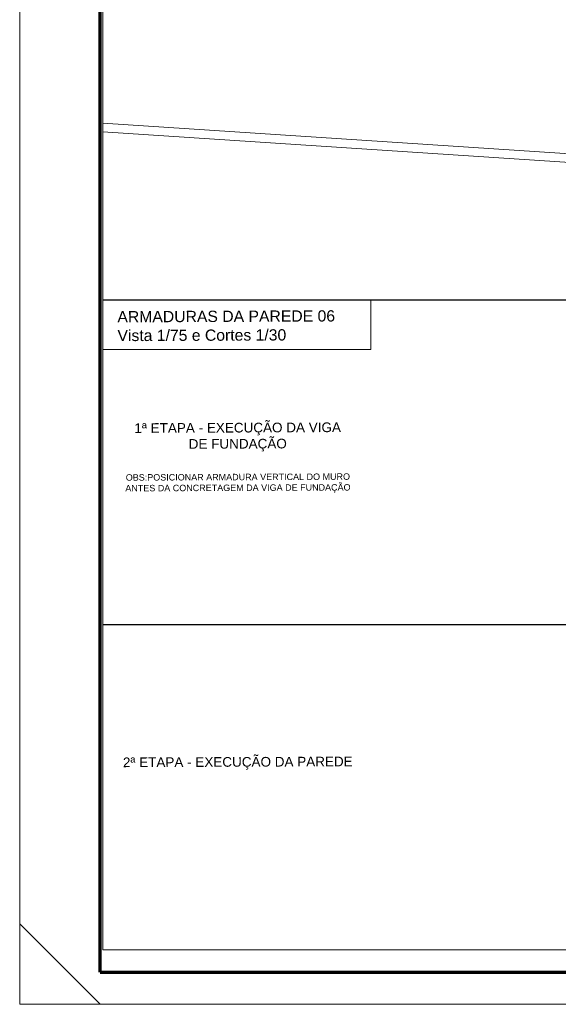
# Model space of a CAD drawing. Header units: millimetres. Extents: x 83 to 471, y -739 to 93.
# Tile 1 of 185: x 94 to 111, y -734 to -703. Entities that reach past the tile are written whole.
import ezdxf
from ezdxf.enums import TextEntityAlignment as Align

# ---------------------------------------------------------------- set-up
doc = ezdxf.new("R2010")
doc.units = ezdxf.units.MM
for name, color, linetype, lineweight in [('__MAGNUS.Margem', 7, 'Continuous', 70), ('__MAGNUS.Selo', 7, 'Continuous', 30), ('A-FLOR', 7, 'Continuous', 9), ('PECA_COMPLETA', 7, 'Continuous', 0)]:
    doc.layers.add(name, color=color, linetype=linetype, lineweight=lineweight)
doc.layers.add('PGCR_Arq_TEXTO', color=7, linetype='Continuous')
doc.styles.add('Arial', font='arial.ttf')
doc.styles.add('Arial Narrow', font='ARIALN.TTF')

# ---------------------------------------------------------------- blocks, each defined once
blk = doc.blocks.new('*U1867')
at = {"layer": '__MAGNUS.Margem', "lineweight": 9}
for p, q in [((-1005.92, -12.28), (-1005.92, 828.72)), ((-1005.92, 12.72), (-980.92, -12.28)), ((-1005.92, -12.28), (183.08, -12.28))]:
    blk.add_line(p, q, dxfattribs=at)
at = {"layer": '__MAGNUS.Margem', "linetype": 'Continuous'}
for q in [(-980.92, 818.72), (173.08, -2.28)]:
    blk.add_line((-980.92, -2.28), q, dxfattribs=at)
at = {"layer": '__MAGNUS.Selo', "style": 'Arial Narrow', "width": 1}
for tag, height, p in [('PROPRIETÁRIO', 3.4, (17.21, 48.91)), ('EDIFICAÇÃORESIDENCIAL', 3.4, (17.21, 40.61)), ('ESTRUTURAL', 3.4, (17.8, 20.69)), ('ANTEPROJETO', 2.43, (111.69, 13.5)), ('ARQ01/01', 5.5, (139.44, 9.5)), ('INDICADA', 2.43, (111.53, 8))]:
    blk.add_attdef(tag, text='', height=height, dxfattribs=at).set_placement(p, align=Align.MIDDLE_LEFT)
at = {"layer": '__MAGNUS.Selo', "lineweight": 30, "flags": 104}
for tag, p in [('ENDEREÇODAOBRA', (17.21, 33.54)), ('ENDEREÇODAOBRA', (17.21, 27.87)), ('TÍTULO', (17.21, 10.8))]:
    blk.add_attdef(tag, text='', height=3.4, dxfattribs=at).set_placement(p, align=Align.MIDDLE_LEFT)

msp = doc.modelspace()

# ---------------------------------------------------------------- linework, layer by layer
for p, q in [((96.62457, -711.85497), (194.51797, -711.85497)), ((194.51797, -721.95334), (96.62457, -721.95334))]:
    msp.add_line(p, q)
at = {"layer": 'A-FLOR'}
for p, q in [((119.14736, -707.848), (96.62457, -706.36686)), ((96.62457, -706.63412), (119.12987, -708.1141))]:
    msp.add_line(p, q, dxfattribs=at)
at = {"layer": 'PECA_COMPLETA'}
for points in [[(194.51797, -732.05172), (96.62457, -732.05172), (96.62457, -650.71154), (194.51797, -650.71154)], [(96.62457, -711.85497), (104.95328, -711.85497), (104.95328, -713.39695), (96.62457, -713.39695)]]:
    msp.add_lwpolyline(points, close=True, dxfattribs=at)

# ---------------------------------------------------------------- block references
at = {"layer": '__MAGNUS.Selo', "color": 7, "true_color": 0xffffff, "xscale": 0.0999999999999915, "yscale": 0.0999999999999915, "zscale": 0.0999999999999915}
msp.add_blockref('*U1867', (194.62889, -732.51854), dxfattribs=at)

# ---------------------------------------------------------------- texts
at = {"layer": 'PGCR_Arq_TEXTO', "char_height": 0.35, "rotation": 0.229093, "style": 'Arial'}
for s, insert, width, attachment_point in [('\\A1;\\pxt14;ARMADURAS DA PAREDE 06\\P\\ptz;Vista 1/75 e Cortes 1/30 ', (97.07638, -713.14617), 18.5220566, 7), ('{\\H0.857143x;1ª ETAPA - EXECUÇÃO DA VIGA DE FUNDAÇÃO\\P}\\P{\\H0.571429x;OBS:POSICIONAR ARMADURA VERTICAL DO MURO ANTES DA CONCRETAGEM DA VIGA DE FUNDAÇÃO}', (100.81593, -716.76862), 7.0337434, 5), ('{\\H0.857143x;2ª ETAPA - EXECUÇÃO DA PAREDE}', (100.81593, -726.26048), 7.0337434, 5)]:
    msp.add_mtext(s, dxfattribs=dict(at, insert=insert, width=width, attachment_point=attachment_point))

doc.saveas('drawing.dxf')
